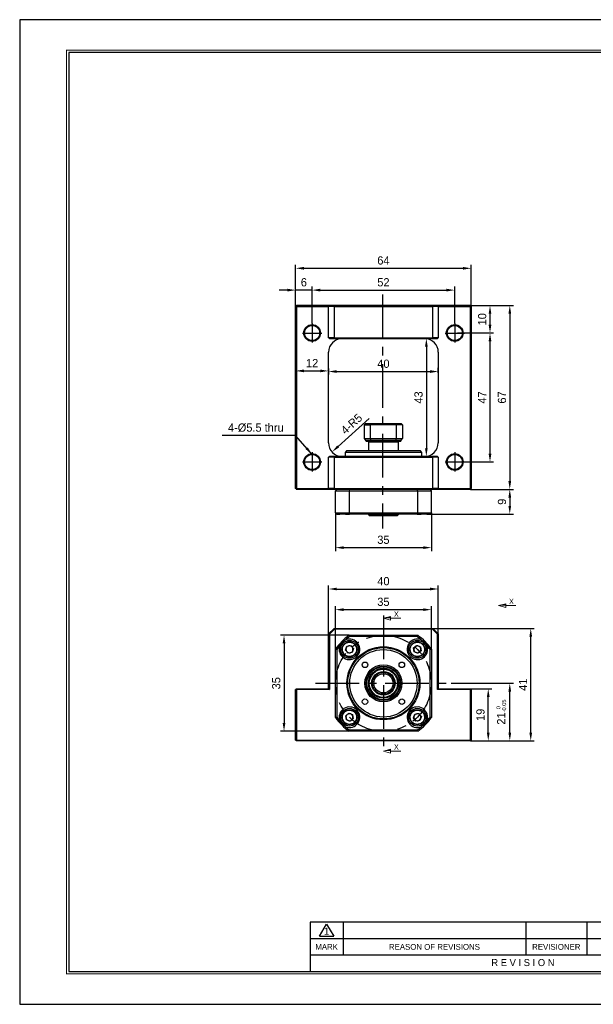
# Model space of a CAD drawing. Header units: millimetres. Extents: x 0 to 508, y 0 to 359.
# Tile 1 of 4: x 0 to 209, y 0 to 359. Entities that reach past the tile are written whole.
import ezdxf
from ezdxf.enums import TextEntityAlignment as Align

# ---------------------------------------------------------------- set-up
doc = ezdxf.new("R2010")
doc.units = ezdxf.units.MM
doc.linetypes.add('CENTER', pattern=[50.8, 31.75, -6.35, 6.35, -6.35])
doc.layers.get('0').update_dxf_attribs({"linetype": 'CONTINUOUS'})
doc.layers.get('DEFPOINTS').update_dxf_attribs({"linetype": 'CONTINUOUS'})
for name, color, linetype in [('center', 1, 'CENTER'), ('L1', 7, 'CONTINUOUS'), ('OUTLINE', 7, 'CONTINUOUS')]:
    doc.layers.add(name, color=color, linetype=linetype)
doc.dimstyles.get("Standard").update_dxf_attribs({"dimtxt": 3, "dimasz": 3, "dimexe": 1.3, "dimexo": 0, "dimgap": 1.3, "dimtad": 1, "dimdec": 3, "dimzin": 11, "dimdsep": 46, "dimtxsty": 'Standard', "dimcen": 0, "dimclrd": 5, "dimclre": 5, "dimclrt": 3, "dimadec": 0, "dimazin": 0, "dimtfac": 0.6, "dimtdec": 3, "dimtmove": 0, "dimatfit": 3, "dimfxl": 1.25, "dimtolj": 1, "dimtzin": 11, "dimarcsym": 0})

# ---------------------------------------------------------------- blocks, each defined once
blk = doc.blocks.new('표제란')
at = {"layer": 'L1', "color": 0}
for p, q in [((297, 210), (0, 210)), ((0, 210), (0, 0)), ((0, 0), (297, 0))]:
    blk.add_line(p, q, dxfattribs=at)
at = {"layer": 'L1'}
for p, q in [((160, 17.5), (62, 17.5)), ((62, 17.5), (62, 7)), ((64, 14.51), (65.5, 17.1)), ((65.5, 17.1), (67, 14.51)), ((69, 17.5), (69, 10.5)), ((108, 17.5), (108, 10.5)), ((121, 17.5), (121, 10.5)), ((147, 14), (62, 14)), ((64, 14.51), (67, 14.51)), ((147, 10.5), (62, 10.5))]:
    blk.add_line(p, q, dxfattribs=at)
at = {"layer": 'L1', "const_width": 0.25}
blk.add_lwpolyline([(290.5, 6.5), (290.5, 203.5), (10, 203.5), (10, 6.5)], close=True, dxfattribs=at)
at = {"layer": 'L1'}
blk.add_lwpolyline([(290, 7), (290, 203), (10.5, 203), (10.5, 7)], close=True, dxfattribs=at)
for s, height, p in [('1', 1.5, (65.5, 15.61)), ('MARK', 1.25, (65.5, 12.25)), ('REASON OF REVISIONS', 1.25, (88.5, 12.25)), ('REVISIONER', 1.25, (114.5, 12.25)), ('R E V I S I O N', 1.5, (107.38, 8.9))]:
    blk.add_text(s, height=height, dxfattribs=at).set_placement(p, align=Align.MIDDLE_CENTER)
for tag, p in [('필렛', (179.25, 10.9)), ('모따기', (179.25, 8.3))]:
    blk.add_attdef(tag, text='', height=1.15, dxfattribs=at).set_placement(p, align=Align.MIDDLE_LEFT)
at = {"layer": 'OUTLINE', "ltscale": 0.5}
for tag, p, height in [('TITLE', (237.17, 24.41), 2.5), ('도번', (251.18, 15.64), 2.5), ('SCALE', (253.78, 9.55), 1.2), ('DATE', (277.02, 9.51), 1.2)]:
    blk.add_attdef(tag, p, '', height=height, dxfattribs=at)
blk = doc.blocks.new('*D37')
at = {"layer": 'DEFPOINTS', "color": 0, "ltscale": 0.5}
for p in [(100.63, 260.31), (100.63, 254.38), (106.63, 248.18)]:
    blk.add_point(p, dxfattribs=at)
at = {"layer": 'OUTLINE', "color": 5, "lineweight": -2, "ltscale": 0.5}
for p, q in [((97.63, 260.31), (94.63, 260.31)), ((100.63, 254.38), (100.63, 261.61)), ((106.63, 260.31), (100.63, 260.31)), ((106.63, 248.18), (106.63, 261.61)), ((109.63, 260.31), (112.63, 260.31))]:
    blk.add_line(p, q, dxfattribs=at)
at = {"layer": 'OUTLINE', "color": 5, "ltscale": 0.5}
for points in [[(97.63, 260.81), (97.63, 259.81), (100.63, 260.31)], [(109.63, 260.81), (109.63, 259.81), (106.63, 260.31)]]:
    blk.add_solid(points, dxfattribs=at)
at = {"layer": 'OUTLINE', "color": 3, "ltscale": 0.5, "insert": (103.63, 263.15), "char_height": 3, "attachment_point": 5}
blk.add_mtext('\\A1;6', dxfattribs=at)
blk = doc.blocks.new('*D38')
at = {"layer": 'DEFPOINTS', "color": 0, "ltscale": 0.5}
for p in [(158.63, 260.31), (106.63, 248.18), (158.63, 248.18)]:
    blk.add_point(p, dxfattribs=at)
at = {"layer": 'OUTLINE', "color": 5, "lineweight": -2, "ltscale": 0.5}
for p, q in [((106.63, 248.18), (106.63, 261.61)), ((109.63, 260.31), (155.63, 260.31)), ((158.63, 248.18), (158.63, 261.61))]:
    blk.add_line(p, q, dxfattribs=at)
at = {"layer": 'OUTLINE', "color": 5, "ltscale": 0.5}
for points in [[(109.63, 260.81), (109.63, 259.81), (106.63, 260.31)], [(155.63, 260.81), (155.63, 259.81), (158.63, 260.31)]]:
    blk.add_solid(points, dxfattribs=at)
at = {"layer": 'OUTLINE', "color": 3, "ltscale": 0.5, "insert": (132.63, 263.15), "char_height": 3, "attachment_point": 5}
blk.add_mtext('\\A1;52', dxfattribs=at)
blk = doc.blocks.new('*D39')
at = {"layer": 'DEFPOINTS', "color": 0, "ltscale": 0.5}
for p in [(164.63, 268.26), (100.63, 254.38), (164.63, 254.38)]:
    blk.add_point(p, dxfattribs=at)
at = {"layer": 'OUTLINE', "color": 5, "lineweight": -2, "ltscale": 0.5}
for p, q in [((100.63, 254.38), (100.63, 269.56)), ((164.63, 254.38), (164.63, 269.56)), ((103.63, 268.26), (161.63, 268.26))]:
    blk.add_line(p, q, dxfattribs=at)
at = {"layer": 'OUTLINE', "color": 5, "ltscale": 0.5}
for points in [[(103.63, 268.76), (103.63, 267.76), (100.63, 268.26)], [(161.63, 268.76), (161.63, 267.76), (164.63, 268.26)]]:
    blk.add_solid(points, dxfattribs=at)
at = {"layer": 'OUTLINE', "color": 3, "ltscale": 0.5, "insert": (132.63, 271.1), "char_height": 3, "attachment_point": 5}
blk.add_mtext('\\A1;64', dxfattribs=at)
blk = doc.blocks.new('*D40')
at = {"layer": 'DEFPOINTS', "color": 0, "ltscale": 0.5}
for p in [(164.33, 254.68), (159.64, 244.68), (171.49, 244.68)]:
    blk.add_point(p, dxfattribs=at)
at = {"layer": 'OUTLINE', "color": 5, "lineweight": -2, "ltscale": 0.5}
for p, q in [((164.33, 254.68), (172.79, 254.68)), ((171.49, 251.68), (171.49, 247.68)), ((159.64, 244.68), (172.79, 244.68))]:
    blk.add_line(p, q, dxfattribs=at)
at = {"layer": 'OUTLINE', "color": 5, "ltscale": 0.5}
for points in [[(170.99, 251.68), (171.99, 251.68), (171.49, 254.68)], [(170.99, 247.68), (171.99, 247.68), (171.49, 244.68)]]:
    blk.add_solid(points, dxfattribs=at)
at = {"layer": 'OUTLINE', "color": 3, "ltscale": 0.5, "insert": (168.65, 249.68), "char_height": 3, "attachment_point": 5, "rotation": 90}
blk.add_mtext('\\A1;10', dxfattribs=at)
blk = doc.blocks.new('*D41')
at = {"layer": 'DEFPOINTS', "color": 0, "ltscale": 0.5}
for p in [(161.68, 244.68), (162.14, 197.68), (171.49, 197.68)]:
    blk.add_point(p, dxfattribs=at)
at = {"layer": 'OUTLINE', "color": 5, "lineweight": -2, "ltscale": 0.5}
for p, q in [((161.68, 244.68), (172.79, 244.68)), ((171.49, 241.68), (171.49, 200.68)), ((162.14, 197.68), (172.79, 197.68))]:
    blk.add_line(p, q, dxfattribs=at)
at = {"layer": 'OUTLINE', "color": 5, "ltscale": 0.5}
for points in [[(170.99, 241.68), (171.99, 241.68), (171.49, 244.68)], [(170.99, 200.68), (171.99, 200.68), (171.49, 197.68)]]:
    blk.add_solid(points, dxfattribs=at)
at = {"layer": 'OUTLINE', "color": 3, "ltscale": 0.5, "insert": (168.65, 221.18), "char_height": 3, "attachment_point": 5, "rotation": 90}
blk.add_mtext('\\A1;47', dxfattribs=at)
blk = doc.blocks.new('*D42')
at = {"layer": 'DEFPOINTS', "color": 0, "ltscale": 0.5}
for p in [(164.33, 254.68), (164.33, 187.68), (178.71, 187.68)]:
    blk.add_point(p, dxfattribs=at)
at = {"layer": 'OUTLINE', "color": 5, "lineweight": -2, "ltscale": 0.5}
for p, q in [((164.33, 254.68), (180.01, 254.68)), ((178.71, 251.68), (178.71, 190.68)), ((164.33, 187.68), (180.01, 187.68))]:
    blk.add_line(p, q, dxfattribs=at)
at = {"layer": 'OUTLINE', "color": 5, "ltscale": 0.5}
for points in [[(178.21, 251.68), (179.21, 251.68), (178.71, 254.68)], [(178.21, 190.68), (179.21, 190.68), (178.71, 187.68)]]:
    blk.add_solid(points, dxfattribs=at)
at = {"layer": 'OUTLINE', "color": 3, "ltscale": 0.5, "insert": (175.87, 221.18), "char_height": 3, "attachment_point": 5, "rotation": 90}
blk.add_mtext('\\A1;67', dxfattribs=at)
blk = doc.blocks.new('*D43')
at = {"layer": 'DEFPOINTS', "color": 0, "ltscale": 0.5}
for p in [(164.33, 187.68), (149.63, 178.68), (178.71, 178.68)]:
    blk.add_point(p, dxfattribs=at)
at = {"layer": 'OUTLINE', "color": 5, "lineweight": -2, "ltscale": 0.5}
for p, q in [((164.33, 187.68), (180.01, 187.68)), ((178.71, 184.68), (178.71, 181.68)), ((149.63, 178.68), (180.01, 178.68))]:
    blk.add_line(p, q, dxfattribs=at)
at = {"layer": 'OUTLINE', "color": 5, "ltscale": 0.5}
for points in [[(178.21, 184.68), (179.21, 184.68), (178.71, 187.68)], [(178.21, 181.68), (179.21, 181.68), (178.71, 178.68)]]:
    blk.add_solid(points, dxfattribs=at)
at = {"layer": 'OUTLINE', "color": 3, "ltscale": 0.5, "insert": (175.87, 183.18), "char_height": 3, "attachment_point": 5, "rotation": 90}
blk.add_mtext('\\A1;9', dxfattribs=at)
blk = doc.blocks.new('*D46')
at = {"layer": 'DEFPOINTS', "color": 0, "ltscale": 0.5}
for p in [(115.13, 179.18), (150.13, 179.18), (150.13, 166.45)]:
    blk.add_point(p, dxfattribs=at)
at = {"layer": 'OUTLINE', "color": 5, "lineweight": -2, "ltscale": 0.5}
for p, q in [((115.13, 179.18), (115.13, 165.15)), ((150.13, 179.18), (150.13, 165.15)), ((118.13, 166.45), (147.13, 166.45))]:
    blk.add_line(p, q, dxfattribs=at)
at = {"layer": 'OUTLINE', "color": 5, "ltscale": 0.5}
for points in [[(118.13, 166.95), (118.13, 165.95), (115.13, 166.45)], [(147.13, 166.95), (147.13, 165.95), (150.13, 166.45)]]:
    blk.add_solid(points, dxfattribs=at)
at = {"layer": 'OUTLINE', "color": 3, "ltscale": 0.5, "insert": (132.63, 169.29), "char_height": 3, "attachment_point": 5}
blk.add_mtext('\\A1;35', dxfattribs=at)
blk = doc.blocks.new('*D47')
at = {"layer": 'DEFPOINTS', "color": 0, "ltscale": 0.5}
for p in [(100.63, 232.08), (112.63, 231.71), (112.63, 230.86)]:
    blk.add_point(p, dxfattribs=at)
at = {"layer": 'OUTLINE', "color": 5, "lineweight": -2, "ltscale": 0.5}
for p, q in [((100.63, 232.08), (100.63, 229.56)), ((103.63, 230.86), (109.63, 230.86)), ((112.63, 231.71), (112.63, 229.56))]:
    blk.add_line(p, q, dxfattribs=at)
at = {"layer": 'OUTLINE', "color": 5, "ltscale": 0.5}
for points in [[(103.63, 231.36), (103.63, 230.36), (100.63, 230.86)], [(109.63, 231.36), (109.63, 230.36), (112.63, 230.86)]]:
    blk.add_solid(points, dxfattribs=at)
at = {"layer": 'OUTLINE', "color": 3, "ltscale": 0.5, "insert": (106.63, 233.7), "char_height": 3, "attachment_point": 5}
blk.add_mtext('\\A1;12', dxfattribs=at)
blk = doc.blocks.new('*D48')
at = {"layer": 'DEFPOINTS', "color": 0, "ltscale": 0.5}
for p in [(152.63, 230.63), (152.63, 230.11), (112.63, 229.56)]:
    blk.add_point(p, dxfattribs=at)
at = {"layer": 'OUTLINE', "color": 5, "lineweight": -2, "ltscale": 0.5}
for p, q in [((112.63, 229.56), (112.63, 231.93)), ((115.63, 230.63), (149.63, 230.63)), ((152.63, 230.11), (152.63, 231.93))]:
    blk.add_line(p, q, dxfattribs=at)
at = {"layer": 'OUTLINE', "color": 5, "ltscale": 0.5}
for points in [[(115.63, 231.13), (115.63, 230.13), (112.63, 230.63)], [(149.63, 231.13), (149.63, 230.13), (152.63, 230.63)]]:
    blk.add_solid(points, dxfattribs=at)
at = {"layer": 'OUTLINE', "color": 3, "ltscale": 0.5, "insert": (132.63, 233.47), "char_height": 3, "attachment_point": 5}
blk.add_mtext('\\A1;40', dxfattribs=at)
blk = doc.blocks.new('*D49')
at = {"layer": 'DEFPOINTS', "color": 0, "ltscale": 0.5}
for p in [(146.38, 242.68), (146.99, 199.68), (148.28, 199.68)]:
    blk.add_point(p, dxfattribs=at)
at = {"layer": 'OUTLINE', "color": 5, "lineweight": -2, "ltscale": 0.5}
for p, q in [((146.38, 242.68), (149.58, 242.68)), ((148.28, 239.68), (148.28, 202.68)), ((146.99, 199.68), (149.58, 199.68))]:
    blk.add_line(p, q, dxfattribs=at)
at = {"layer": 'OUTLINE', "color": 5, "ltscale": 0.5}
for points in [[(147.78, 239.68), (148.78, 239.68), (148.28, 242.68)], [(147.78, 202.68), (148.78, 202.68), (148.28, 199.68)]]:
    blk.add_solid(points, dxfattribs=at)
at = {"layer": 'OUTLINE', "color": 3, "ltscale": 0.5, "insert": (145.44, 221.18), "char_height": 3, "attachment_point": 5, "rotation": 90}
blk.add_mtext('\\A1;43', dxfattribs=at)
blk = doc.blocks.new('*D50')
at = {"layer": 'DEFPOINTS', "color": 0, "ltscale": 0.5}
for p in [(117.63, 204.68), (113.91, 201.34)]:
    blk.add_point(p, dxfattribs=at)
at = {"layer": 'OUTLINE', "color": 5, "lineweight": -2, "ltscale": 0.5}
blk.add_line((127.44, 213.48), (116.14, 203.34), dxfattribs=at)
at = {"layer": 'OUTLINE', "color": 5, "ltscale": 0.5}
blk.add_solid([(115.81, 203.71), (116.48, 202.97), (113.91, 201.34)], dxfattribs=at)
at = {"layer": 'OUTLINE', "color": 3, "ltscale": 0.5, "insert": (121.01, 211.53), "char_height": 3, "attachment_point": 5, "rotation": 41.9139}
blk.add_mtext('\\A1;4-R5', dxfattribs=at)
blk = doc.blocks.new('*D51')
at = {"layer": 'DEFPOINTS', "color": 0, "ltscale": 0.5}
for p in [(150.13, 143.84), (115.13, 129.5), (150.13, 129.5)]:
    blk.add_point(p, dxfattribs=at)
at = {"layer": 'OUTLINE', "color": 5, "lineweight": -2, "ltscale": 0.5}
for p, q in [((115.13, 129.5), (115.13, 145.14)), ((118.13, 143.84), (147.13, 143.84)), ((150.13, 129.5), (150.13, 145.14))]:
    blk.add_line(p, q, dxfattribs=at)
at = {"layer": 'OUTLINE', "color": 5, "ltscale": 0.5}
for points in [[(118.13, 144.34), (118.13, 143.34), (115.13, 143.84)], [(147.13, 144.34), (147.13, 143.34), (150.13, 143.84)]]:
    blk.add_solid(points, dxfattribs=at)
at = {"layer": 'OUTLINE', "color": 3, "ltscale": 0.5, "insert": (132.63, 146.68), "char_height": 3, "attachment_point": 5}
blk.add_mtext('\\A1;35', dxfattribs=at)
blk = doc.blocks.new('*D52')
at = {"layer": 'DEFPOINTS', "color": 0, "ltscale": 0.5}
for p in [(152.63, 151.37), (112.63, 135.01), (152.63, 135.01)]:
    blk.add_point(p, dxfattribs=at)
at = {"layer": 'OUTLINE', "color": 5, "lineweight": -2, "ltscale": 0.5}
for p, q in [((112.63, 135.01), (112.63, 152.67)), ((115.63, 151.37), (149.63, 151.37)), ((152.63, 135.01), (152.63, 152.67))]:
    blk.add_line(p, q, dxfattribs=at)
at = {"layer": 'OUTLINE', "color": 5, "ltscale": 0.5}
for points in [[(115.63, 151.87), (115.63, 150.87), (112.63, 151.37)], [(149.63, 151.87), (149.63, 150.87), (152.63, 151.37)]]:
    blk.add_solid(points, dxfattribs=at)
at = {"layer": 'OUTLINE', "color": 3, "ltscale": 0.5, "insert": (132.63, 154.21), "char_height": 3, "attachment_point": 5}
blk.add_mtext('\\A1;40', dxfattribs=at)
blk = doc.blocks.new('*D53')
at = {"layer": 'DEFPOINTS', "color": 0, "ltscale": 0.5}
for p in [(120.14, 134.51), (96.39, 99.51), (120.14, 99.51)]:
    blk.add_point(p, dxfattribs=at)
at = {"layer": 'OUTLINE', "color": 5, "lineweight": -2, "ltscale": 0.5}
for p, q in [((120.14, 134.51), (95.09, 134.51)), ((96.39, 131.51), (96.39, 102.51)), ((120.14, 99.51), (95.09, 99.51))]:
    blk.add_line(p, q, dxfattribs=at)
at = {"layer": 'OUTLINE', "color": 5, "ltscale": 0.5}
for points in [[(95.89, 131.51), (96.89, 131.51), (96.39, 134.51)], [(95.89, 102.51), (96.89, 102.51), (96.39, 99.51)]]:
    blk.add_solid(points, dxfattribs=at)
at = {"layer": 'OUTLINE', "color": 3, "ltscale": 0.5, "insert": (93.55, 117.01), "char_height": 3, "attachment_point": 5, "rotation": 90}
blk.add_mtext('\\A1;35', dxfattribs=at)
blk = doc.blocks.new('*D54')
at = {"layer": 'DEFPOINTS', "color": 0, "ltscale": 0.5}
for p in [(164.33, 115.01), (170.86, 115.01), (164.33, 96.01)]:
    blk.add_point(p, dxfattribs=at)
at = {"layer": 'OUTLINE', "color": 5, "lineweight": -2, "ltscale": 0.5}
for p, q in [((164.33, 115.01), (172.16, 115.01)), ((170.86, 99.01), (170.86, 112.01)), ((164.33, 96.01), (172.16, 96.01))]:
    blk.add_line(p, q, dxfattribs=at)
at = {"layer": 'OUTLINE', "color": 5, "ltscale": 0.5}
for points in [[(170.36, 112.01), (171.36, 112.01), (170.86, 115.01)], [(170.36, 99.01), (171.36, 99.01), (170.86, 96.01)]]:
    blk.add_solid(points, dxfattribs=at)
at = {"layer": 'OUTLINE', "color": 3, "ltscale": 0.5, "insert": (168.02, 105.51), "char_height": 3, "attachment_point": 5, "rotation": 90}
blk.add_mtext('\\A1;19', dxfattribs=at)
blk = doc.blocks.new('*D55')
at = {"layer": 'DEFPOINTS', "color": 0, "ltscale": 0.5}
for p in [(157.36, 117.01), (178.71, 117.01), (164.33, 96.01)]:
    blk.add_point(p, dxfattribs=at)
at = {"layer": 'OUTLINE', "color": 5, "lineweight": -2, "ltscale": 0.5}
for p, q in [((157.36, 117.01), (180.01, 117.01)), ((178.71, 99.01), (178.71, 114.01)), ((164.33, 96.01), (180.01, 96.01))]:
    blk.add_line(p, q, dxfattribs=at)
at = {"layer": 'OUTLINE', "color": 5, "ltscale": 0.5}
for points in [[(178.21, 114.01), (179.21, 114.01), (178.71, 117.01)], [(178.21, 99.01), (179.21, 99.01), (178.71, 96.01)]]:
    blk.add_solid(points, dxfattribs=at)
at = {"layer": 'OUTLINE', "color": 3, "ltscale": 0.5, "insert": (175.58, 106.51), "char_height": 3, "attachment_point": 5, "rotation": 90}
blk.add_mtext('\\A1;21{\\C3;\\H1.5;\\S  0^ -0.05;}', dxfattribs=at)
blk = doc.blocks.new('*D56')
at = {"layer": 'DEFPOINTS', "color": 0, "ltscale": 0.5}
for p in [(150.63, 137.01), (186.35, 137.01), (164.33, 96.01)]:
    blk.add_point(p, dxfattribs=at)
at = {"layer": 'OUTLINE', "color": 5, "lineweight": -2, "ltscale": 0.5}
for p, q in [((150.63, 137.01), (187.65, 137.01)), ((186.35, 99.01), (186.35, 134.01)), ((164.33, 96.01), (187.65, 96.01))]:
    blk.add_line(p, q, dxfattribs=at)
at = {"layer": 'OUTLINE', "color": 5, "ltscale": 0.5}
for points in [[(185.85, 134.01), (186.85, 134.01), (186.35, 137.01)], [(185.85, 99.01), (186.85, 99.01), (186.35, 96.01)]]:
    blk.add_solid(points, dxfattribs=at)
at = {"layer": 'OUTLINE', "color": 3, "ltscale": 0.5, "insert": (183.51, 116.51), "char_height": 3, "attachment_point": 5, "rotation": 90}
blk.add_mtext('\\A1;41', dxfattribs=at)

msp = doc.modelspace()

# ---------------------------------------------------------------- linework, layer by layer
at = {"layer": 'center', "ltscale": 0.5}
for p, q in [((132.2387, 258.685), (132.2387, 173.3843)), ((106.6311, 248.184), (106.6311, 241.169)), ((158.6311, 248.184), (158.6311, 241.169)), ((103.1236, 244.6765), (110.1386, 244.6765)), ((155.1236, 244.6765), (162.1386, 244.6765)), ((106.6311, 201.184), (106.6311, 194.169)), ((158.6311, 201.184), (158.6311, 194.169)), ((103.1236, 197.6765), (110.1386, 197.6765)), ((155.1236, 197.6765), (162.1386, 197.6765)), ((132.6311, 141.7306), (132.6311, 92.2806)), ((107.9061, 117.0056), (157.3561, 117.0056))]:
    msp.add_line(p, q, dxfattribs=at)
msp.add_circle((132.6311, 117.0056), 17.5, dxfattribs=at)
at = {"layer": 'OUTLINE'}
for p, q in [((100.6311, 254.3765), (100.7811, 254.5265)), ((100.6311, 187.9765), (100.6311, 254.3765)), ((100.7811, 254.5265), (100.9311, 254.6765)), ((100.7811, 254.5265), (100.9311, 254.3765)), ((112.9311, 254.6765), (100.9311, 254.6765)), ((100.9311, 254.3765), (100.9311, 187.9765)), ((100.9311, 254.3765), (112.6311, 254.3765)), ((112.6311, 254.3765), (112.9311, 254.6765)), ((112.6311, 242.9765), (112.6311, 254.3765)), ((114.6311, 254.3765), (112.6311, 254.3765)), ((114.7554, 254.6765), (112.9311, 254.6765)), ((114.7554, 254.6765), (114.6311, 254.3765)), ((114.6311, 254.3765), (114.6311, 242.9765)), ((114.6311, 254.3765), (150.6311, 254.3765)), ((150.5068, 254.6765), (114.7554, 254.6765)), ((150.6311, 254.3765), (150.5068, 254.6765)), ((152.3311, 254.6765), (150.5068, 254.6765)), ((150.6311, 242.9765), (150.6311, 254.3765)), ((152.6311, 254.3765), (150.6311, 254.3765)), ((152.3311, 254.6765), (152.6311, 254.3765)), ((164.3311, 254.6765), (152.3311, 254.6765)), ((152.6311, 254.3765), (152.6311, 242.9765)), ((152.6311, 254.3765), (164.3311, 254.3765)), ((164.3311, 254.6765), (164.4811, 254.5265)), ((164.3311, 254.3765), (164.4811, 254.5265)), ((164.3311, 187.9765), (164.3311, 254.3765)), ((164.4811, 254.5265), (164.6311, 254.3765)), ((164.6311, 254.3765), (164.6311, 187.9765)), ((114.6311, 242.9765), (112.6311, 242.9765)), ((112.9311, 242.6765), (112.6311, 242.9765)), ((112.9311, 242.6765), (114.7554, 242.6765)), ((114.6311, 242.9765), (150.6311, 242.9765)), ((114.6311, 242.9765), (114.7554, 242.6765)), ((114.7554, 242.6765), (150.5068, 242.6765)), ((117.4594, 242.6735), (117.4624, 242.6765)), ((147.7998, 242.6765), (147.8028, 242.6735)), ((150.5068, 242.6765), (150.6311, 242.9765)), ((150.5068, 242.6765), (152.3311, 242.6765)), ((152.6311, 242.9765), (150.6311, 242.9765)), ((152.6311, 242.9765), (152.3311, 242.6765)), ((112.6311, 204.6765), (112.6311, 237.6765)), ((152.6311, 237.6765), (152.6311, 204.6765)), ((126.1311, 211.6765), (125.6311, 211.1765)), ((125.6311, 211.1765), (125.6311, 206.1765)), ((125.6311, 211.1765), (127.8093, 211.1765)), ((126.1311, 211.6765), (127.9674, 211.6765)), ((127.8093, 211.1765), (127.9674, 211.6765)), ((127.8093, 211.1765), (127.8093, 206.1765)), ((137.4529, 211.1765), (127.8093, 211.1765)), ((127.9674, 211.6765), (137.2948, 211.6765)), ((137.2948, 211.6765), (137.4529, 211.1765)), ((137.2948, 211.6765), (139.1311, 211.6765)), ((137.4529, 206.1765), (137.4529, 211.1765)), ((139.6311, 211.1765), (137.4529, 211.1765)), ((139.6311, 211.1765), (139.1311, 211.6765)), ((139.6311, 211.1765), (139.6311, 206.1765)), ((125.6311, 206.1765), (127.8093, 206.1765)), ((125.6311, 206.1765), (126.1311, 205.6765)), ((126.1311, 205.6765), (126.1311, 205.4765)), ((126.1311, 205.6765), (127.9674, 205.6765)), ((126.1311, 205.4765), (126.4311, 205.1765)), ((126.1311, 205.4765), (139.1311, 205.4765)), ((138.8311, 205.1765), (126.4311, 205.1765)), ((127.4811, 205.1765), (127.1811, 204.8765)), ((127.1811, 204.8765), (127.1811, 201.6765)), ((137.9787, 204.8765), (127.1811, 204.8765)), ((127.8093, 206.1765), (137.4529, 206.1765)), ((127.8093, 206.1765), (127.9674, 205.6765)), ((127.9674, 205.6765), (132.6311, 205.6765)), ((132.6311, 205.6765), (137.2948, 205.6765)), ((137.2948, 205.6765), (137.4529, 206.1765)), ((137.2948, 205.6765), (139.1311, 205.6765)), ((137.4529, 206.1765), (139.6311, 206.1765)), ((138.0811, 204.8765), (137.7811, 205.1765)), ((138.0811, 204.8765), (137.9787, 204.8765)), ((138.0811, 201.6765), (138.0811, 204.8765)), ((138.8311, 205.1765), (139.1311, 205.4765)), ((139.1311, 205.6765), (139.6311, 206.1765)), ((139.1311, 205.4765), (139.1311, 205.6765)), ((119.1311, 201.6765), (118.6311, 201.1765)), ((118.6311, 201.1765), (118.6311, 199.6765)), ((142.5306, 201.1765), (118.6311, 201.1765)), ((142.177, 201.6765), (119.1311, 201.6765)), ((146.1311, 201.6765), (142.177, 201.6765)), ((146.6311, 201.1765), (142.5306, 201.1765)), ((146.6311, 201.1765), (146.1311, 201.6765)), ((146.6311, 199.6765), (146.6311, 201.1765)), ((112.6311, 199.3765), (112.9311, 199.6765)), ((114.6311, 199.3765), (112.6311, 199.3765)), ((112.6311, 187.9765), (112.6311, 199.3765)), ((114.7554, 199.6765), (112.9311, 199.6765)), ((114.7554, 199.6765), (114.6311, 199.3765)), ((114.6311, 199.3765), (150.6311, 199.3765)), ((114.6311, 199.3765), (114.6311, 187.9765)), ((150.5068, 199.6765), (114.7554, 199.6765)), ((150.6311, 199.3765), (150.5068, 199.6765)), ((152.3311, 199.6765), (150.5068, 199.6765)), ((150.6311, 187.9765), (150.6311, 199.3765)), ((152.6311, 199.3765), (150.6311, 199.3765)), ((152.3311, 199.6765), (152.6311, 199.3765)), ((152.6311, 199.3765), (152.6311, 187.9765)), ((100.7811, 187.8265), (100.6311, 187.9765)), ((100.9311, 187.9765), (100.7811, 187.8265)), ((100.7811, 187.8265), (100.9311, 187.6765)), ((100.9311, 187.9765), (112.6311, 187.9765)), ((112.9311, 187.6765), (100.9311, 187.6765)), ((114.6311, 187.9765), (112.6311, 187.9765)), ((112.6311, 187.9765), (112.9311, 187.6765)), ((114.7554, 187.6765), (112.9311, 187.6765)), ((114.6311, 187.9765), (150.6311, 187.9765)), ((114.7554, 187.6765), (114.6311, 187.9765)), ((150.5068, 187.6765), (114.7554, 187.6765)), ((115.1311, 187.1765), (115.6311, 187.6765)), ((115.1311, 187.1765), (120.1411, 187.1765)), ((115.1311, 179.1765), (115.1311, 187.1765)), ((120.3023, 187.6765), (120.1411, 187.1765)), ((120.1411, 187.1765), (145.1211, 187.1765)), ((120.1411, 187.1765), (120.1411, 179.1765)), ((145.1211, 187.1765), (144.9599, 187.6765)), ((145.1211, 179.1765), (145.1211, 187.1765)), ((145.1211, 187.1765), (150.1311, 187.1765)), ((150.1311, 187.1765), (149.6311, 187.6765)), ((150.1311, 179.1765), (150.1311, 187.1765)), ((150.6311, 187.9765), (150.5068, 187.6765)), ((152.3311, 187.6765), (150.5068, 187.6765)), ((152.6311, 187.9765), (150.6311, 187.9765)), ((152.3311, 187.6765), (152.6311, 187.9765)), ((164.3311, 187.6765), (152.3311, 187.6765)), ((152.6311, 187.9765), (164.3311, 187.9765)), ((164.3311, 187.9765), (164.4811, 187.8265)), ((164.4811, 187.8265), (164.3311, 187.6765)), ((164.4811, 187.8265), (164.6311, 187.9765)), ((115.1311, 179.1765), (120.1411, 179.1765)), ((115.1311, 179.1765), (115.6311, 178.6765)), ((115.6311, 178.6765), (116.7763, 178.6765)), ((118.8607, 178.6765), (116.7763, 178.6765)), ((118.8607, 178.6765), (120.3023, 178.6765)), ((120.1411, 179.1765), (145.1211, 179.1765)), ((120.3023, 178.6765), (120.1411, 179.1765)), ((144.9599, 178.6765), (120.3023, 178.6765)), ((127.1811, 178.6765), (127.1811, 178.4765)), ((127.1811, 178.4765), (127.4811, 178.1765)), ((127.1811, 178.4765), (138.0811, 178.4765)), ((127.4811, 178.1765), (136.9962, 178.1765)), ((136.9962, 178.1765), (137.7811, 178.1765)), ((137.7811, 178.1765), (138.0811, 178.4765)), ((138.0811, 178.4765), (138.0811, 178.6765)), ((145.1211, 179.1765), (144.9599, 178.6765)), ((144.9599, 178.6765), (146.4015, 178.6765)), ((145.1211, 179.1765), (150.1311, 179.1765)), ((148.4859, 178.6765), (146.4146, 178.6765)), ((148.4859, 178.6765), (149.6311, 178.6765)), ((149.6311, 178.6765), (150.1311, 179.1765)), ((114.6311, 137.0056), (112.6311, 135.0056)), ((114.7554, 136.7056), (112.9311, 134.8813)), ((114.7554, 136.7056), (114.6311, 137.0056)), ((114.6311, 137.0056), (150.6311, 137.0056)), ((150.5068, 136.7056), (114.7554, 136.7056)), ((150.6311, 137.0056), (150.5068, 136.7056)), ((152.3311, 134.8813), (150.5068, 136.7056)), ((152.6311, 135.0056), (150.6311, 137.0056)), ((112.6311, 135.0056), (112.9311, 134.8813)), ((112.6311, 115.0056), (112.6311, 135.0056)), ((112.9311, 134.8813), (112.9311, 114.7056)), ((120.3023, 134.0056), (120.1411, 134.5056)), ((120.1411, 134.5056), (145.1211, 134.5056)), ((144.9599, 134.0056), (120.3023, 134.0056)), ((145.1211, 134.5056), (144.9599, 134.0056)), ((152.3311, 134.8813), (152.6311, 135.0056)), ((152.3311, 114.7056), (152.3311, 134.8813)), ((152.6311, 135.0056), (152.6311, 115.0056)), ((115.1311, 129.4956), (115.6311, 129.3344)), ((115.1311, 104.5156), (115.1311, 129.4956)), ((115.6311, 129.3344), (115.6311, 104.6768)), ((118.8001, 129.1293), (119.3113, 130.5161)), ((119.3113, 130.5161), (120.7679, 130.7668)), ((120.7679, 130.7668), (121.7133, 129.6306)), ((121.7133, 129.6306), (121.2021, 128.2439)), ((143.6187, 129.8912), (144.7548, 130.8366)), ((143.8693, 128.4346), (143.6187, 129.8912)), ((144.7548, 130.8366), (146.1416, 130.3254)), ((146.1416, 130.3254), (146.3923, 128.8688)), ((149.6311, 129.3344), (150.1311, 129.4956)), ((149.6311, 104.6768), (149.6311, 129.3344)), ((150.1311, 129.4956), (150.1311, 104.5156)), ((119.7455, 127.9932), (118.8001, 129.1293)), ((121.2021, 128.2439), (119.7455, 127.9932)), ((145.2561, 127.9234), (143.8693, 128.4346)), ((146.3923, 128.8688), (145.2561, 127.9234)), ((100.7811, 114.8556), (100.6311, 114.7056)), ((100.9311, 115.0056), (100.7811, 114.8556)), ((100.7811, 114.8556), (100.9311, 114.7056)), ((100.9311, 115.0056), (112.6311, 115.0056)), ((112.6311, 115.0056), (112.9311, 114.7056)), ((152.6311, 115.0056), (152.3311, 114.7056)), ((152.6311, 115.0056), (164.3311, 115.0056)), ((164.3311, 115.0056), (164.4811, 114.8556)), ((164.4811, 114.8556), (164.3311, 114.7056)), ((164.4811, 114.8556), (164.6311, 114.7056)), ((100.6311, 96.3056), (100.6311, 114.7056)), ((112.9311, 114.7056), (100.9311, 114.7056)), ((100.9311, 114.7056), (100.9311, 96.3056)), ((164.3311, 114.7056), (152.3311, 114.7056)), ((164.3311, 96.3056), (164.3311, 114.7056)), ((164.6311, 114.7056), (164.6311, 96.3056)), ((115.6311, 104.6768), (115.1311, 104.5156)), ((118.8699, 105.1424), (120.006, 106.0878)), ((119.1206, 103.6858), (118.8699, 105.1424)), ((120.006, 106.0878), (121.3928, 105.5766)), ((121.6435, 104.12), (120.5074, 103.1746)), ((121.3928, 105.5766), (121.6435, 104.12)), ((143.5489, 104.3805), (144.0601, 105.7673)), ((144.4943, 103.2444), (143.5489, 104.3805)), ((144.0601, 105.7673), (145.5167, 106.018)), ((145.5167, 106.018), (146.4621, 104.8819)), ((146.4621, 104.8819), (145.9509, 103.4951)), ((150.1311, 104.5156), (149.6311, 104.6768)), ((120.5074, 103.1746), (119.1206, 103.6858)), ((145.9509, 103.4951), (144.4943, 103.2444)), ((120.1411, 99.5056), (120.3023, 100.0056)), ((145.1211, 99.5056), (120.1411, 99.5056)), ((120.3023, 100.0056), (144.9599, 100.0056)), ((144.9599, 100.0056), (145.1211, 99.5056)), ((100.7811, 96.1556), (100.6311, 96.3056)), ((100.9311, 96.3056), (100.7811, 96.1556)), ((100.7811, 96.1556), (100.9311, 96.0056)), ((100.9311, 96.3056), (164.3311, 96.3056)), ((164.3311, 96.0056), (100.9311, 96.0056)), ((164.4811, 96.1556), (164.3311, 96.3056)), ((164.4811, 96.1556), (164.3311, 96.0056)), ((164.6311, 96.3056), (164.4811, 96.1556))]:
    msp.add_line(p, q, dxfattribs=at)
at = {"layer": 'OUTLINE', "lineweight": 9}
for p, q in [((174.5795, 145.3096), (177.2195, 146.0169)), ((174.5795, 145.3096), (177.2195, 144.6022)), ((177.2195, 146.0169), (177.2195, 144.6022)), ((177.2195, 145.3096), (180.8759, 145.3096)), ((132.6311, 140.6904), (135.2711, 141.3978)), ((132.6311, 140.6904), (135.2711, 139.983)), ((135.2711, 141.3978), (135.2711, 139.983)), ((135.2711, 140.6904), (138.9275, 140.6904)), ((132.6311, 92.2806), (135.2711, 92.988)), ((132.6311, 92.2806), (135.2711, 91.5732)), ((135.2711, 92.988), (135.2711, 91.5732)), ((135.2711, 92.2806), (138.9275, 92.2806))]:
    msp.add_line(p, q, dxfattribs=at)
at = {"layer": 'OUTLINE', "flags": 128}
for points in [[(130.4578, 122.5982), (130.5221, 122.7208), (130.6081, 122.9191)], [(131.9181, 122.9631), (131.9371, 122.9832), (132.1435, 123.2365)], [(132.5698, 123.2553), (132.7976, 123.021), (132.8183, 123.0027)], [(135.0489, 122.4969), (135.2851, 122.5766), (135.3821, 122.6176)], [(127.1398, 119.4234), (127.1322, 119.45), (127.0191, 119.7566)], [(128.1685, 121.3814), (128.3845, 121.3734), (128.5229, 121.3785)], [(136.3395, 121.7223), (136.4778, 121.7294), (136.6922, 121.7563)], [(137.9799, 120.2387), (137.8941, 119.9234), (137.8918, 119.9116)], [(126.3814, 116.9443), (126.4602, 117.0141), (126.634, 117.1928)], [(126.6736, 116.2926), (126.4848, 116.4553), (126.4001, 116.518)], [(138.5999, 117.7078), (138.7774, 117.5559), (138.862, 117.4932)], [(138.8808, 117.0669), (138.802, 116.9971), (138.6385, 116.8301)], [(127.2823, 113.7725), (127.368, 114.0878), (127.3733, 114.115)], [(128.9227, 112.2888), (128.7844, 112.2818), (128.57, 112.2548)], [(130.2132, 111.5143), (129.9771, 111.4346), (129.8801, 111.3936)], [(134.8043, 111.413), (134.74, 111.2903), (134.6541, 111.0921)], [(137.0937, 112.6298), (136.8777, 112.6378), (136.7393, 112.6326)], [(138.1266, 114.5727), (138.13, 114.5612), (138.2431, 114.2546)], [(132.6924, 110.7559), (132.4646, 110.9902), (132.4439, 111.0085)], [(133.3441, 111.0481), (133.3251, 111.028), (133.1187, 110.7746)]]:
    msp.add_lwpolyline(points, dxfattribs=at)
at = {"layer": 'OUTLINE'}
for centre, radius in [((106.6311, 244.6765), 3.05), ((158.6311, 244.6765), 3.05), ((106.6311, 244.6765), 2.75), ((158.6311, 244.6765), 2.75), ((106.6311, 197.6765), 3.05), ((106.6311, 197.6765), 2.75), ((158.6311, 197.6765), 3.05), ((158.6311, 197.6765), 2.75), ((120.2567, 129.38), 3.25), ((120.2567, 129.38), 2.75), ((132.6311, 117.0056), 13.3), ((132.6311, 117.0056), 13), ((132.6311, 117.0056), 12.3), ((145.0055, 129.38), 3.25), ((145.0055, 129.38), 2.75), ((125.9136, 123.7231), 1), ((132.6311, 117.0056), 6.75), ((132.6311, 117.0056), 6.25), ((132.6311, 117.0056), 6.01), ((132.6311, 117.0056), 5.45), ((132.6311, 117.0056), 5.15), ((139.3486, 123.7231), 1), ((132.6311, 117.0056), 4.3), ((132.6311, 117.0056), 4), ((132.6311, 117.0056), 3.5), ((125.9136, 110.2881), 1), ((139.3486, 110.2881), 1), ((120.2567, 104.6312), 3.25), ((145.0055, 104.6312), 3.25), ((120.2567, 104.6312), 2.75), ((145.0055, 104.6312), 2.75)]:
    msp.add_circle(centre, radius, dxfattribs=at)
for centre, radius, start, end in [((117.6311, 237.6765), 5, 91.967832, 180), ((147.6311, 237.6765), 5, 0, 88.032168), ((117.6311, 204.6765), 5, 180, 270), ((147.6311, 204.6765), 5, 270, 0), ((132.6311, 117.0056), 21.5, 125.515984, 144.484016), ((120.2567, 129.38), 3.75, 158.143435, 111.856565), ((132.6311, 117.0056), 21, 125.950568, 130.975404), ((145.0055, 129.38), 3.75, 68.143435, 21.856565), ((132.6311, 117.0056), 21, 49.024596, 54.049432), ((132.6311, 117.0056), 21.5, 35.515984, 54.484016), ((132.6311, 117.0056), 21, 139.024596, 144.049432), ((120.2567, 129.38), 1.28, 159.765251, 219.765251), ((120.2567, 129.38), 1.28, 99.765251, 159.765251), ((120.2567, 129.38), 1.28, 39.765251, 99.765251), ((120.2567, 129.38), 1.28, 339.765251, 39.765251), ((145.0055, 129.38), 1.28, 129.765251, 189.765251), ((145.0055, 129.38), 1.28, 69.765251, 129.765251), ((145.0055, 129.38), 1.28, 9.765251, 69.765251), ((145.0055, 129.38), 1.28, 309.765251, 9.765251), ((132.6311, 117.0056), 21, 35.950568, 40.975404), ((120.2567, 129.38), 1.28, 219.765251, 279.765251), ((120.2567, 129.38), 1.28, 279.765251, 339.765251), ((145.0055, 129.38), 1.28, 189.765251, 249.765251), ((145.0055, 129.38), 1.28, 249.765251, 309.765251), ((120.2567, 104.6312), 3.75, 248.143435, 201.856565), ((145.0055, 104.6312), 3.75, 338.143435, 291.856565), ((132.6311, 117.0056), 21.5, 215.515984, 234.484016), ((132.6311, 117.0056), 21, 215.950568, 220.975404), ((120.2567, 104.6312), 1.28, 129.765251, 189.765251), ((120.2567, 104.6312), 1.28, 189.765251, 249.765251), ((120.2567, 104.6312), 1.28, 69.765251, 129.765251), ((120.2567, 104.6312), 1.28, 9.765251, 69.765251), ((120.2567, 104.6312), 1.28, 309.765251, 9.765251), ((145.0055, 104.6312), 1.28, 159.765251, 219.765251), ((145.0055, 104.6312), 1.28, 99.765251, 159.765251), ((145.0055, 104.6312), 1.28, 39.765251, 99.765251), ((132.6311, 117.0056), 21.5, 305.515984, 324.484016), ((145.0055, 104.6312), 1.28, 279.765251, 339.765251), ((145.0055, 104.6312), 1.28, 339.765251, 39.765251), ((132.6311, 117.0056), 21, 319.024596, 324.049432), ((132.6311, 117.0056), 21, 229.024596, 234.049432), ((120.2567, 104.6312), 1.28, 249.765251, 309.765251), ((145.0055, 104.6312), 1.28, 219.765251, 279.765251), ((132.6311, 117.0056), 21, 305.950568, 310.975404)]:
    msp.add_arc(centre, radius, start, end, dxfattribs=at)
for points, knots in [([(116.7763, 178.6765), (116.9361, 178.7163), (117.2605, 178.7971), (117.9499, 178.8183), (118.5279, 178.7283), (118.8607, 178.6765)], [0, 0, 0, 0, 0.2917806, 0.59218182, 1, 1, 1, 1]), ([(146.4015, 178.6765), (146.6058, 178.7116), (147.0186, 178.7826), (147.5744, 178.8108), (148.0777, 178.783), (148.3489, 178.7122), (148.4859, 178.6765)], [0, 0, 0, 0, 0.24743282, 0.49999965, 0.74735939, 1, 1, 1, 1]), ([(116.7763, 130.776), (116.9361, 131.0155), (117.2605, 131.5016), (117.9499, 132.2334), (118.5279, 132.6313), (118.8607, 132.8604)], [0, 0, 0, 0, 0.2917806, 0.59218182, 1, 1, 1, 1]), ([(146.4015, 132.8604), (146.6058, 132.7264), (147.0186, 132.4555), (147.5744, 131.9562), (148.0777, 131.3972), (148.3489, 130.9845), (148.4859, 130.776)], [0, 0, 0, 0, 0.24743282, 0.49999965, 0.74735939, 1, 1, 1, 1]), ([(122.6963, 128.4807), (122.6315, 128.3303), (122.5022, 128.0297), (122.1958, 127.6252), (121.8137, 127.2734), (121.353, 127.0031), (120.8487, 126.8285), (120.3323, 126.7648), (119.8277, 126.7991), (119.3521, 126.9264), (118.9078, 127.1382), (118.5015, 127.4398), (118.1502, 127.8233), (117.8799, 128.2836), (117.7049, 128.7881), (117.6426, 129.3038), (117.6722, 129.8102), (117.7688, 130.1228), (117.8172, 130.2792)], [0, 0, 0, 0, 0.06005079, 0.12000356, 0.18503471, 0.25, 0.31503102, 0.37999638, 0.44003084, 0.50000043, 0.56003506, 0.62000463, 0.68503596, 0.75000117, 0.81503233, 0.87999727, 0.9399817, 1, 1, 1, 1]), ([(117.8172, 130.2792), (117.8819, 130.4296), (118.0113, 130.7303), (118.3177, 131.1348), (118.6997, 131.4866), (119.1605, 131.7569), (119.6647, 131.9314), (120.1811, 131.9952), (120.6857, 131.9608), (121.1613, 131.8335), (121.6056, 131.6217), (122.0119, 131.3202), (122.3632, 130.9366), (122.6336, 130.4763), (122.8085, 129.9718), (122.8708, 129.4561), (122.8412, 128.9497), (122.7446, 128.6371), (122.6963, 128.4807)], [0, 0, 0, 0, 0.06005081, 0.12000359, 0.18503446, 0.24999988, 0.31503093, 0.37999631, 0.44003077, 0.50000044, 0.56003499, 0.62000485, 0.68503586, 0.75000109, 0.81503228, 0.87999768, 0.93998168, 1, 1, 1, 1]), ([(144.1062, 126.9404), (143.9558, 127.0052), (143.6552, 127.1345), (143.2506, 127.4409), (142.8988, 127.823), (142.6286, 128.2837), (142.454, 128.7879), (142.3903, 129.3043), (142.4246, 129.8089), (142.5519, 130.2846), (142.7637, 130.7288), (143.0653, 131.1351), (143.4488, 131.4865), (143.9091, 131.7568), (144.4136, 131.9317), (144.9293, 131.9941), (145.4357, 131.9645), (145.7483, 131.8678), (145.9047, 131.8195)], [0, 0, 0, 0, 0.06005089, 0.12000339, 0.18503488, 0.25000009, 0.31503134, 0.37999624, 0.44003118, 0.50000083, 0.56003516, 0.62000473, 0.68503591, 0.75000113, 0.81503237, 0.87999728, 0.9399817, 1, 1, 1, 1]), ([(145.9047, 131.8195), (146.0551, 131.7548), (146.3558, 131.6254), (146.7603, 131.319), (147.1121, 130.9369), (147.3823, 130.4762), (147.5569, 129.972), (147.6207, 129.4556), (147.5863, 128.951), (147.459, 128.4753), (147.2472, 128.0311), (146.9456, 127.6248), (146.5621, 127.2734), (146.1018, 127.0031), (145.5973, 126.8282), (145.0816, 126.7658), (144.5752, 126.7954), (144.2626, 126.8921), (144.1062, 126.9404)], [0, 0, 0, 0, 0.06005082, 0.12000361, 0.18503448, 0.24999972, 0.31503098, 0.37999637, 0.44003084, 0.50000052, 0.56003528, 0.62000478, 0.68503595, 0.75000108, 0.81503234, 0.87999773, 0.93998173, 1, 1, 1, 1]), ([(119.3575, 102.1917), (119.207, 102.2564), (118.9064, 102.3858), (118.5019, 102.6922), (118.1501, 103.0743), (117.8798, 103.535), (117.7052, 104.0392), (117.6415, 104.5556), (117.6759, 105.0602), (117.8031, 105.5358), (118.015, 105.9801), (118.3165, 106.3864), (118.7001, 106.7377), (119.1603, 107.0081), (119.6648, 107.183), (120.1806, 107.2453), (120.6869, 107.2157), (120.9996, 107.1191), (121.156, 107.0708)], [0, 0, 0, 0, 0.0600508, 0.12000369, 0.18503478, 0.25000015, 0.31503111, 0.37999639, 0.4400311, 0.5000007, 0.56003534, 0.62000496, 0.68503589, 0.7500013, 0.81503234, 0.87999771, 0.93998191, 1, 1, 1, 1]), ([(121.156, 107.0708), (121.3064, 107.006), (121.607, 106.8767), (122.0115, 106.5703), (122.3633, 106.1882), (122.6336, 105.7275), (122.8082, 105.2232), (122.8719, 104.7068), (122.8376, 104.2022), (122.7103, 103.7266), (122.4984, 103.2823), (122.1969, 102.8761), (121.8134, 102.5247), (121.3531, 102.2544), (120.8486, 102.0794), (120.3329, 102.0171), (119.8265, 102.0467), (119.5138, 102.1433), (119.3575, 102.1917)], [0, 0, 0, 0, 0.06005085, 0.12000367, 0.18503476, 0.25000017, 0.31503113, 0.37999641, 0.44003101, 0.50000066, 0.5600353, 0.62000496, 0.68503589, 0.75000131, 0.81503232, 0.8799977, 0.93998191, 1, 1, 1, 1]), ([(147.445, 103.732), (147.3803, 103.5815), (147.2509, 103.2809), (146.9445, 102.8764), (146.5624, 102.5246), (146.1017, 102.2543), (145.5975, 102.0797), (145.0811, 102.016), (144.5765, 102.0504), (144.1008, 102.1776), (143.6566, 102.3895), (143.2503, 102.691), (142.8989, 103.0746), (142.6286, 103.5348), (142.4537, 104.0393), (142.3913, 104.5551), (142.4209, 105.0614), (142.5176, 105.3741), (142.5659, 105.5305)], [0, 0, 0, 0, 0.06005079, 0.1200037, 0.18503461, 0.24999983, 0.31503105, 0.37999642, 0.44003089, 0.5000005, 0.56003531, 0.62000461, 0.68503585, 0.7500012, 0.81503223, 0.87999747, 0.93998181, 1, 1, 1, 1]), ([(142.5659, 105.5305), (142.6307, 105.6809), (142.76, 105.9815), (143.0664, 106.386), (143.4485, 106.7378), (143.9092, 107.0081), (144.4134, 107.1827), (144.9298, 107.2464), (145.4344, 107.2121), (145.9101, 107.0848), (146.3543, 106.8729), (146.7606, 106.5714), (147.112, 106.1879), (147.3823, 105.7276), (147.5572, 105.2231), (147.6196, 104.7074), (147.59, 104.201), (147.4933, 103.8883), (147.445, 103.732)], [0, 0, 0, 0, 0.06005082, 0.12000342, 0.18503471, 0.24999994, 0.31503121, 0.37999614, 0.44003109, 0.5000007, 0.56003515, 0.62000481, 0.68503576, 0.75000119, 0.81503224, 0.87999751, 0.93998184, 1, 1, 1, 1]), ([(118.8607, 101.1508), (118.6564, 101.2848), (118.2436, 101.5557), (117.6878, 102.0549), (117.1844, 102.614), (116.9133, 103.0266), (116.7763, 103.2352)], [0, 0, 0, 0, 0.24743281, 0.4999995, 0.74735897, 1, 1, 1, 1]), ([(148.4859, 103.2352), (148.3261, 102.9957), (148.0017, 102.5096), (147.3122, 101.7777), (146.7343, 101.3799), (146.4015, 101.1508)], [0, 0, 0, 0, 0.29178128, 0.59218267, 1, 1, 1, 1])]:
    msp.add_open_spline(points, degree=3, knots=knots, dxfattribs=at)
at = {"layer": 'OUTLINE', "lineweight": 9}
for points in [[(174.5795, 145.3096), (177.2195, 146.0169), (177.2195, 145.3096)], [(132.6311, 140.6904), (135.2711, 141.3978), (135.2711, 140.6904)], [(132.6311, 92.2806), (135.2711, 92.988), (135.2711, 92.2806)]]:
    msp.add_solid(points, dxfattribs=at)

# ---------------------------------------------------------------- block references
at = {"layer": 'OUTLINE', "xscale": 1.7089192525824, "yscale": 1.7089192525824, "zscale": 1.7089192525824}
msp.add_blockref('표제란', (0, 0), dxfattribs=at)

# ---------------------------------------------------------------- texts
at = {"lineweight": 9, "width": 0.8}
for p in [(178.424, 145.8484), (136.4756, 141.2292), (136.4756, 92.8195)]:
    msp.add_text('X', height=1.98, dxfattribs=at).set_placement(p)
at = {"layer": 'OUTLINE', "color": 3, "ltscale": 0.5, "insert": (96.2445, 208.5868), "char_height": 3, "attachment_point": 9}
msp.add_mtext('\\A1;4-%%c5.5 thru', dxfattribs=at)

# ---------------------------------------------------------------- dimensions: what is measured, and where the dimension line sits
at = {"layer": 'OUTLINE', "ltscale": 0.5}
for base, p1, p2, picture, middle in [((164.6311, 268.2612), (100.6311, 254.3765), (164.6311, 254.3765), '*D39', (132.6311, 271.1012)), ((100.6311, 260.3081), (106.6311, 248.184), (100.6311, 254.3765), '*D37', (103.6311, 263.146)), ((158.6311, 260.3081), (106.6311, 248.184), (158.6311, 248.184), '*D38', (132.6311, 263.146)), ((112.6311, 230.8627), (100.6311, 232.0798), (112.6311, 231.7053), '*D47', (106.6311, 233.7046)), ((152.6311, 230.634), (112.6311, 229.5627), (152.6311, 230.1137), '*D48', (132.6311, 233.4739)), ((150.1311, 166.4543), (115.1311, 179.1765), (150.1311, 179.1765), '*D46', (132.6311, 169.2922)), ((152.6311, 151.3709), (112.6311, 135.0056), (152.6311, 135.0056), '*D52', (132.6311, 154.2108)), ((150.1311, 143.8373), (115.1311, 129.4956), (150.1311, 129.4956), '*D51', (132.6311, 146.6752))]:
    dim = msp.add_linear_dim(base=base, p1=p1, p2=p2, dimstyle='Standard', dxfattribs=at)
    dim.commit()
    dim.dimension.update_dxf_attribs({"geometry": picture, "text_midpoint": middle})
for base, p1, p2, picture, middle in [((171.4893, 244.6765), (164.3311, 254.6765), (159.6378, 244.6765), '*D40', (168.6474, 249.6765)), ((178.7127, 187.6765), (164.3311, 254.6765), (164.3311, 187.6765), '*D42', (175.8727, 221.1765)), ((171.4893, 197.6765), (161.6811, 244.6765), (162.1386, 197.6765), '*D41', (168.6474, 221.1765)), ((148.2826, 199.6765), (146.3838, 242.6765), (146.9897, 199.6765), '*D49', (145.4426, 221.1765)), ((178.7127, 178.6765), (164.3311, 187.6765), (149.6311, 178.6765), '*D43', (175.8747, 183.1765)), ((186.3522, 137.0056), (164.3311, 96.0056), (150.6311, 137.0056), '*D56', (183.5103, 116.5056)), ((96.3855, 99.5056), (120.1411, 134.5056), (120.1411, 99.5056), '*D53', (93.5475, 117.0056)), ((170.8627, 115.0056), (164.3311, 96.0056), (164.3311, 115.0056), '*D54', (168.0207, 105.5056))]:
    dim = msp.add_linear_dim(base=base, p1=p1, p2=p2, angle=90, dimstyle='Standard', dxfattribs=at)
    dim.commit()
    dim.dimension.update_dxf_attribs({"geometry": picture, "text_midpoint": middle})
dim = msp.add_radius_dim(center=(117.6311, 204.6765), mpoint=(113.9103, 201.3364), text='4-<>', dimstyle='Standard', dxfattribs=at)
dim.commit()
dim.dimension.update_dxf_attribs({"geometry": '*D50', "text_midpoint": (122.9053, 209.4111), "dimtype": 164})
dim = msp.add_linear_dim(base=(178.7065, 117.0056), p1=(164.3311, 96.0056), p2=(157.3561, 117.0056), angle=90, text='<>{\\C3;\\H1.5;\\S  0^ -0.05;}', dimstyle='Standard', override={"dimgap": 1.3, "dimsah": 1, "dimse1": 0, "dimse2": 0, "dimsd1": 0, "dimsd2": 0, "dimtol": 0, "dimlim": 0}, dxfattribs=at)
dim.commit()
dim.dimension.update_dxf_attribs({"geometry": '*D55', "text_midpoint": (175.5806, 106.5056)})

# ---------------------------------------------------------------- leaders
at = {"layer": 'OUTLINE', "ltscale": 0.5, "annotation_type": 0, "has_hookline": 1, "hookline_direction": 1, "text_width": 22.3782}
msp.add_leader([(106.6311, 200.4265), (100.5445, 207.2868), (97.5445, 207.2868)], dimstyle='Standard', dxfattribs=at)

doc.saveas('drawing.dxf')
